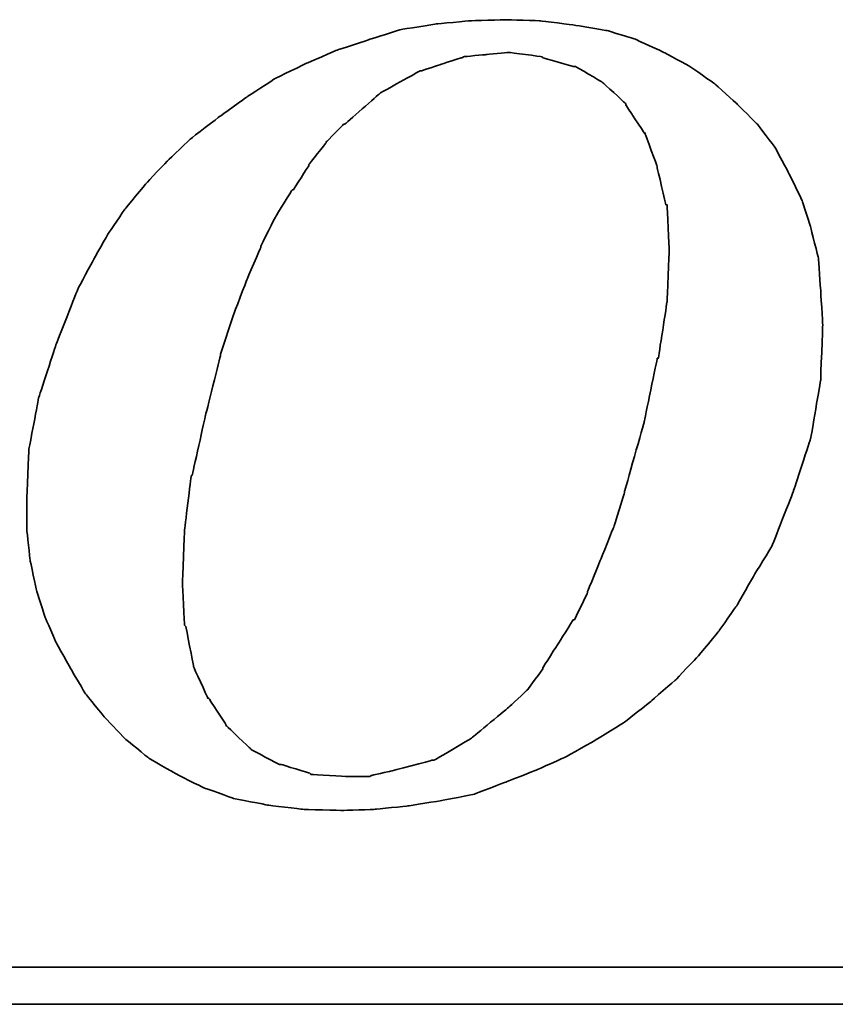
# Model space of a CAD drawing. Header units: millimetres. Extents: x 465 to 857, y 102 to 250.
# Tile 42 of 53: x 785 to 790, y 145 to 151. Entities that reach past the tile are written whole.
import ezdxf

# ---------------------------------------------------------------- set-up
doc = ezdxf.new("R2010")
doc.units = ezdxf.units.MM
doc.layers.add('DIM', color=4, linetype='CONTINUOUS')
doc.layers.add('layer 1', color=7, linetype='CONTINUOUS')

# ---------------------------------------------------------------- blocks, each defined once
blk = doc.blocks.new('TBI MOTION logo(完整正式版)')
at = {"layer": 'layer 1', "color": 22, "lineweight": 35}
for points, knots in [([(35.79625, -6.98375), (35.79625, -6.98375), (36.23125, -7.43875), (36.23125, -7.43875), (36.23125, -7.43875), (36.23125, -7.43875), (36.75625, -7.87125), (36.75625, -7.87125), (36.75625, -7.87125), (36.75625, -7.87125), (37.33125, -8.20375), (37.33125, -8.20375), (37.33125, -8.20375), (37.33125, -8.20375), (37.95625, -8.51875), (37.95625, -8.51875), (37.95625, -8.51875), (37.95625, -8.51875), (38.62625, -8.75875), (38.62625, -8.75875), (38.62625, -8.75875), (38.62625, -8.75875), (39.37125, -8.90375), (39.37125, -8.90375), (39.37125, -8.90375), (39.37125, -8.90375), (40.14125, -8.99875), (40.14125, -8.99875), (40.14125, -8.99875), (40.14125, -8.99875), (41.02625, -9.02375), (41.02625, -9.02375), (41.02625, -9.02375), (41.02625, -9.02375), (41.74625, -8.99875), (41.74625, -8.99875), (41.74625, -8.99875), (41.74625, -8.99875), (42.46625, -8.92375), (42.46625, -8.92375), (42.46625, -8.92375), (42.46625, -8.92375), (43.21125, -8.80625), (43.21125, -8.80625), (43.21125, -8.80625), (43.21125, -8.80625), (43.93125, -8.66375), (43.93125, -8.66375), (43.93125, -8.66375), (43.93125, -8.66375), (44.62625, -8.39875), (44.62625, -8.39875), (44.62625, -8.39875), (44.62625, -8.39875), (45.29625, -8.13375), (45.29625, -8.13375), (45.29625, -8.13375), (45.29625, -8.13375), (45.94625, -7.84375), (45.94625, -7.84375), (45.94625, -7.84375), (45.94625, -7.84375), (46.61625, -7.46375), (46.61625, -7.46375), (46.61625, -7.46375), (46.61625, -7.46375), (47.24125, -7.07875), (47.24125, -7.07875), (47.24125, -7.07875), (47.24125, -7.07875), (47.81625, -6.62375), (47.81625, -6.62375), (47.81625, -6.62375), (47.81625, -6.62375), (48.36875, -6.14375), (48.36875, -6.14375), (48.36875, -6.14375), (48.36875, -6.14375), (48.84625, -5.64125), (48.84625, -5.64125), (48.84625, -5.64125), (48.84625, -5.64125), (49.32625, -5.06375), (49.32625, -5.06375), (49.32625, -5.06375), (49.32625, -5.06375), (49.71125, -4.51374), (49.71125, -4.51374), (49.71125, -4.51374), (49.71125, -4.51374), (50.09625, -3.83874), (50.09625, -3.83874), (50.09625, -3.83874), (50.09625, -3.83874), (50.48125, -3.21374), (50.48125, -3.21374), (50.48125, -3.21374), (50.48125, -3.21374), (50.96125, -1.99125), (50.96125, -1.99125), (50.96125, -1.99125), (50.96125, -1.99125), (51.34375, -0.81875), (51.34375, -0.81875), (51.34375, -0.81875), (51.34375, -0.81875), (51.56125, 0.45624), (51.56125, 0.45624), (51.56125, 0.45624), (51.56125, 0.45624), (51.60625, 1.67624), (51.60625, 1.67624), (51.60625, 1.67624), (51.60625, 1.67624), (51.56125, 2.44625), (51.56125, 2.44625), (51.56125, 2.44625), (51.56125, 2.44625), (51.51125, 3.14125), (51.51125, 3.14125), (51.51125, 3.14125), (51.51125, 3.14125), (51.34375, 3.81125), (51.34375, 3.81125), (51.34375, 3.81125), (51.34375, 3.81125), (51.15125, 4.41125), (51.15125, 4.41125), (51.15125, 4.41125), (51.15125, 4.41125), (50.86125, 5.01125), (50.86125, 5.01125), (50.86125, 5.01125), (50.86125, 5.01125), (50.55125, 5.58875), (50.55125, 5.58875), (50.55125, 5.58875), (50.55125, 5.58875), (50.16625, 6.09125), (50.16625, 6.09125), (50.16625, 6.09125), (50.16625, 6.09125), (49.71125, 6.54875), (49.71125, 6.54875), (49.71125, 6.54875), (49.71125, 6.54875), (49.23125, 6.98125), (49.23125, 6.98125), (49.23125, 6.98125), (49.23125, 6.98125), (48.67875, 7.36625), (48.67875, 7.36625), (48.67875, 7.36625), (48.67875, 7.36625), (48.10375, 7.67625), (48.10375, 7.67625), (48.10375, 7.67625), (48.10375, 7.67625), (47.48125, 7.96375), (47.48125, 7.96375), (47.48125, 7.96375), (47.48125, 7.96375), (46.85625, 8.15625), (46.85625, 8.15625), (46.85625, 8.15625), (46.85625, 8.15625), (46.13625, 8.27624), (46.13625, 8.27624), (46.13625, 8.27624), (46.13625, 8.27624), (45.39125, 8.37125), (45.39125, 8.37125), (45.39125, 8.37125), (45.39125, 8.37125), (44.62625, 8.39624), (44.62625, 8.39624), (44.62625, 8.39624), (44.62625, 8.39624), (43.83625, 8.37125), (43.83625, 8.37125), (43.83625, 8.37125), (43.83625, 8.37125), (43.09125, 8.30125), (43.09125, 8.30125), (43.09125, 8.30125), (43.09125, 8.30125), (42.32125, 8.18125), (42.32125, 8.18125), (42.32125, 8.18125), (42.32125, 8.18125), (41.62875, 7.96375), (41.62875, 7.96375), (41.62875, 7.96375), (41.62875, 7.96375), (40.90625, 7.72625), (40.90625, 7.72625), (40.90625, 7.72625), (40.90625, 7.72625), (40.23624, 7.43625), (40.23624, 7.43625), (40.23624, 7.43625), (40.23624, 7.43625), (39.54124, 7.10125), (39.54124, 7.10125), (39.54124, 7.10125), (39.54124, 7.10125), (38.91625, 6.69125), (38.91625, 6.69125), (38.91625, 6.69125), (38.91625, 6.69125), (38.31625, 6.26125), (38.31625, 6.26125), (38.31625, 6.26125), (38.31625, 6.26125), (37.69125, 5.78125), (37.69125, 5.78125), (37.69125, 5.78125), (37.69125, 5.78125), (37.18625, 5.30125), (37.18625, 5.30125), (37.18625, 5.30125), (37.18625, 5.30125), (36.70625, 4.79624), (36.70625, 4.79624), (36.70625, 4.79624), (36.70625, 4.79624), (36.23125, 4.22125), (36.23125, 4.22125), (36.23125, 4.22125), (36.23125, 4.22125), (35.87124, 3.69375), (35.87124, 3.69375), (35.87124, 3.69375), (35.87124, 3.69375), (35.53125, 3.09125), (35.53125, 3.09125), (35.53125, 3.09125), (35.53125, 3.09125), (35.19875, 2.47125), (35.19875, 2.47125), (35.19875, 2.47125), (35.19875, 2.47125), (34.71625, 1.24625), (34.71625, 1.24625), (34.71625, 1.24625), (34.71625, 1.24625), (34.33125, 0.06874), (34.33125, 0.06874), (34.33125, 0.06874), (34.33125, 0.06874), (34.11625, -1.07875), (34.11625, -1.07875), (34.11625, -1.07875), (34.11625, -1.07875), (34.07125, -2.15875), (34.07125, -2.15875), (34.07125, -2.15875), (34.07125, -2.15875), (34.07125, -2.85375), (34.07125, -2.85375), (34.07125, -2.85375), (34.07125, -2.85375), (34.14125, -3.50375), (34.14125, -3.50375), (34.14125, -3.50375), (34.14125, -3.50375), (34.28625, -4.17375), (34.28625, -4.17375), (34.28625, -4.17375), (34.28625, -4.17375), (34.47625, -4.77624), (34.47625, -4.77624), (34.47625, -4.77624), (34.47625, -4.77624), (34.71625, -5.32625), (34.71625, -5.32625), (34.71625, -5.32625), (34.71625, -5.32625), (35.05375, -5.92875), (35.05375, -5.92875), (35.05375, -5.92875), (35.05375, -5.92875), (35.36375, -6.45375), (35.36375, -6.45375), (35.36375, -6.45375), (35.36375, -6.45375), (35.79625, -6.98375), (35.79625, -6.98375)], [0, 0, 0, 0, 0.01388889, 0.01388889, 0.01388889, 0.0138889, 0.02777778, 0.02777778, 0.02777778, 0.02777779, 0.04166667, 0.04166667, 0.04166667, 0.04166668, 0.05555556, 0.05555556, 0.05555556, 0.05555557, 0.06944444, 0.06944444, 0.06944444, 0.06944445, 0.08333333, 0.08333333, 0.08333333, 0.08333334, 0.09722222, 0.09722222, 0.09722222, 0.09722223, 0.11111111, 0.11111111, 0.11111111, 0.11111112, 0.125, 0.125, 0.125, 0.12500001, 0.13888889, 0.13888889, 0.13888889, 0.1388889, 0.15277778, 0.15277778, 0.15277778, 0.15277779, 0.16666667, 0.16666667, 0.16666667, 0.16666668, 0.18055556, 0.18055556, 0.18055556, 0.18055557, 0.19444444, 0.19444444, 0.19444444, 0.19444445, 0.20833333, 0.20833333, 0.20833333, 0.20833334, 0.22222222, 0.22222222, 0.22222222, 0.22222223, 0.23611111, 0.23611111, 0.23611111, 0.23611112, 0.25, 0.25, 0.25, 0.25000001, 0.26388889, 0.26388889, 0.26388889, 0.2638889, 0.27777778, 0.27777778, 0.27777778, 0.27777779, 0.29166667, 0.29166667, 0.29166667, 0.29166668, 0.30555556, 0.30555556, 0.30555556, 0.30555557, 0.31944444, 0.31944444, 0.31944444, 0.31944445, 0.33333333, 0.33333333, 0.33333333, 0.33333334, 0.34722222, 0.34722222, 0.34722222, 0.34722223, 0.36111111, 0.36111111, 0.36111111, 0.36111112, 0.375, 0.375, 0.375, 0.37500001, 0.38888889, 0.38888889, 0.38888889, 0.3888889, 0.40277778, 0.40277778, 0.40277778, 0.40277779, 0.41666667, 0.41666667, 0.41666667, 0.41666668, 0.43055556, 0.43055556, 0.43055556, 0.43055557, 0.44444444, 0.44444444, 0.44444444, 0.44444445, 0.45833333, 0.45833333, 0.45833333, 0.45833334, 0.47222222, 0.47222222, 0.47222222, 0.47222223, 0.48611111, 0.48611111, 0.48611111, 0.48611112, 0.5, 0.5, 0.5, 0.50000001, 0.51388889, 0.51388889, 0.51388889, 0.5138889, 0.52777778, 0.52777778, 0.52777778, 0.52777779, 0.54166667, 0.54166667, 0.54166667, 0.54166668, 0.55555556, 0.55555556, 0.55555556, 0.55555557, 0.56944444, 0.56944444, 0.56944444, 0.56944445, 0.58333333, 0.58333333, 0.58333333, 0.58333334, 0.59722222, 0.59722222, 0.59722222, 0.59722223, 0.61111111, 0.61111111, 0.61111111, 0.61111112, 0.625, 0.625, 0.625, 0.62500001, 0.63888889, 0.63888889, 0.63888889, 0.6388889, 0.65277778, 0.65277778, 0.65277778, 0.65277779, 0.66666667, 0.66666667, 0.66666667, 0.66666668, 0.68055556, 0.68055556, 0.68055556, 0.68055557, 0.69444444, 0.69444444, 0.69444444, 0.69444445, 0.70833333, 0.70833333, 0.70833333, 0.70833334, 0.72222222, 0.72222222, 0.72222222, 0.72222223, 0.73611111, 0.73611111, 0.73611111, 0.73611112, 0.75, 0.75, 0.75, 0.75000001, 0.76388889, 0.76388889, 0.76388889, 0.7638889, 0.77777778, 0.77777778, 0.77777778, 0.77777779, 0.79166667, 0.79166667, 0.79166667, 0.79166668, 0.80555556, 0.80555556, 0.80555556, 0.80555557, 0.81944444, 0.81944444, 0.81944444, 0.81944445, 0.83333333, 0.83333333, 0.83333333, 0.83333334, 0.84722222, 0.84722222, 0.84722222, 0.84722223, 0.86111111, 0.86111111, 0.86111111, 0.86111112, 0.875, 0.875, 0.875, 0.87500001, 0.88888889, 0.88888889, 0.88888889, 0.8888889, 0.90277778, 0.90277778, 0.90277778, 0.90277779, 0.91666667, 0.91666667, 0.91666667, 0.91666668, 0.93055556, 0.93055556, 0.93055556, 0.93055557, 0.94444444, 0.94444444, 0.94444444, 0.94444445, 0.95833333, 0.95833333, 0.95833333, 0.95833334, 0.97222222, 0.97222222, 0.97222222, 0.97222223, 0.98611111, 0.98611111, 0.98611111, 0.98611112, 1, 1, 1, 1]), ([(38.33875, 1.03124), (38.33875, 1.03124), (38.62625, 1.89625), (38.62625, 1.89625), (38.62625, 1.89625), (38.62625, 1.89625), (38.91625, 2.66375), (38.91625, 2.66375), (38.91625, 2.66375), (38.91625, 2.66375), (39.22625, 3.38125), (39.22625, 3.38125), (39.22625, 3.38125), (39.22625, 3.38125), (39.22625, 3.40624), (39.22625, 3.40624), (39.22625, 3.40624), (39.22625, 3.40624), (39.56124, 4.07624), (39.56124, 4.07624), (39.56124, 4.07624), (39.56124, 4.07624), (39.92125, 4.65125), (39.92125, 4.65125), (39.92125, 4.65125), (39.92125, 4.65125), (39.94625, 4.65125), (39.94625, 4.65125), (39.94625, 4.65125), (39.94625, 4.65125), (40.28125, 5.17875), (40.28125, 5.17875), (40.28125, 5.17875), (40.28125, 5.17875), (40.28125, 5.20375), (40.28125, 5.20375), (40.28125, 5.20375), (40.28125, 5.20375), (40.66875, 5.68625), (40.66875, 5.68625), (40.66875, 5.68625), (40.66875, 5.68625), (40.66875, 5.70625), (40.66875, 5.70625), (40.66875, 5.70625), (40.66875, 5.70625), (41.05124, 6.09125), (41.05124, 6.09125), (41.05124, 6.09125), (41.05124, 6.09125), (41.07625, 6.09125), (41.07625, 6.09125), (41.07625, 6.09125), (41.07625, 6.09125), (41.84125, 6.76625), (41.84125, 6.76625), (41.84125, 6.76625), (41.84125, 6.76625), (41.86625, 6.78625), (41.86625, 6.78625), (41.86625, 6.78625), (41.86625, 6.78625), (42.73125, 7.26624), (42.73125, 7.26624), (42.73125, 7.26624), (42.73125, 7.26624), (42.75625, 7.26624), (42.75625, 7.26624), (42.75625, 7.26624), (42.75625, 7.26624), (43.18625, 7.41125), (43.18625, 7.41125), (43.18625, 7.41125), (43.18625, 7.41125), (43.64125, 7.55625), (43.64125, 7.55625), (43.64125, 7.55625), (43.64125, 7.55625), (43.66625, 7.55625), (43.66625, 7.55625), (43.66625, 7.55625), (43.66625, 7.55625), (43.69125, 7.58124), (43.69125, 7.58124), (43.69125, 7.58124), (43.69125, 7.58124), (44.19125, 7.62625), (44.19125, 7.62625), (44.19125, 7.62625), (44.19125, 7.62625), (44.67125, 7.67625), (44.67125, 7.67625), (44.67125, 7.67625), (44.67125, 7.67625), (44.69625, 7.67625), (44.69625, 7.67625), (44.69625, 7.67625), (44.69625, 7.67625), (45.41875, 7.58124), (45.41875, 7.58124), (45.41875, 7.58124), (45.41875, 7.58124), (45.44125, 7.55625), (45.44125, 7.55625), (45.44125, 7.55625), (45.44125, 7.55625), (46.11125, 7.36625), (46.11125, 7.36625), (46.11125, 7.36625), (46.11125, 7.36625), (46.13625, 7.36625), (46.13625, 7.36625), (46.13625, 7.36625), (46.13625, 7.36625), (46.15875, 7.36625), (46.15875, 7.36625), (46.15875, 7.36625), (46.15875, 7.36625), (46.73625, 7.02624), (46.73625, 7.02624), (46.73625, 7.02624), (46.73625, 7.02624), (46.76125, 7.00624), (46.76125, 7.00624), (46.76125, 7.00624), (46.76125, 7.00624), (47.24125, 6.57124), (47.24125, 6.57124), (47.24125, 6.57124), (47.24125, 6.57124), (47.26625, 6.54875), (47.26625, 6.54875), (47.26625, 6.54875), (47.26625, 6.54875), (47.26625, 6.52375), (47.26625, 6.52375), (47.26625, 6.52375), (47.26625, 6.52375), (47.67375, 5.89875), (47.67375, 5.89875), (47.67375, 5.89875), (47.67375, 5.89875), (47.69625, 5.89875), (47.69625, 5.89875), (47.69625, 5.89875), (47.69625, 5.89875), (47.69625, 5.87625), (47.69625, 5.87625), (47.69625, 5.87625), (47.69625, 5.87625), (47.96125, 5.15625), (47.96125, 5.15625), (47.96125, 5.15625), (47.96125, 5.15625), (47.96125, 5.13125), (47.96125, 5.13125), (47.96125, 5.13125), (47.96125, 5.13125), (48.15125, 4.31875), (48.15125, 4.31875), (48.15125, 4.31875), (48.15125, 4.31875), (48.17625, 4.31875), (48.17625, 4.31875), (48.17625, 4.31875), (48.17625, 4.31875), (48.17625, 4.29125), (48.17625, 4.29125), (48.17625, 4.29125), (48.17625, 4.29125), (48.22625, 3.33125), (48.22625, 3.33125), (48.22625, 3.33125), (48.22625, 3.33125), (48.22625, 3.30875), (48.22625, 3.30875), (48.22625, 3.30875), (48.22625, 3.30875), (48.17625, 2.20624), (48.17625, 2.20624), (48.17625, 2.20624), (48.17625, 2.20624), (48.17625, 2.18124), (48.17625, 2.18124), (48.17625, 2.18124), (48.17625, 2.18124), (47.98375, 0.93624), (47.98375, 0.93624), (47.98375, 0.93624), (47.98375, 0.93624), (47.96125, 0.93624), (47.96125, 0.93624), (47.96125, 0.93624), (47.96125, 0.93624), (47.67375, -0.45874), (47.67375, -0.45874), (47.67375, -0.45874), (47.67375, -0.45874), (47.24125, -1.99125), (47.24125, -1.99125), (47.24125, -1.99125), (47.24125, -1.99125), (47.24125, -2.01874), (47.24125, -2.01874), (47.24125, -2.01874), (47.24125, -2.01874), (47.00125, -2.78375), (47.00125, -2.78375), (47.00125, -2.78375), (47.00125, -2.78375), (46.71125, -3.50375), (46.71125, -3.50375), (46.71125, -3.50375), (46.71125, -3.50375), (46.42625, -4.19875), (46.42625, -4.19875), (46.42625, -4.19875), (46.42625, -4.19875), (46.42625, -4.22375), (46.42625, -4.22375), (46.42625, -4.22375), (46.42625, -4.22375), (46.13625, -4.82374), (46.13625, -4.82374), (46.13625, -4.82374), (46.13625, -4.82374), (46.11125, -4.82374), (46.11125, -4.82374), (46.11125, -4.82374), (46.11125, -4.82374), (45.77625, -5.35125), (45.77625, -5.35125), (45.77625, -5.35125), (45.77625, -5.35125), (45.44125, -5.87875), (45.44125, -5.87875), (45.44125, -5.87875), (45.44125, -5.87875), (45.44125, -5.90375), (45.44125, -5.90375), (45.44125, -5.90375), (45.44125, -5.90375), (45.10625, -6.35875), (45.10625, -6.35875), (45.10625, -6.35875), (45.10625, -6.35875), (45.08125, -6.38375), (45.08125, -6.38375), (45.08125, -6.38375), (45.08125, -6.38375), (44.69625, -6.74375), (44.69625, -6.74375), (44.69625, -6.74375), (44.69625, -6.74375), (43.88375, -7.41625), (43.88375, -7.41625), (43.88375, -7.41625), (43.88375, -7.41625), (43.85625, -7.43875), (43.85625, -7.43875), (43.85625, -7.43875), (43.85625, -7.43875), (43.04125, -7.91875), (43.04125, -7.91875), (43.04125, -7.91875), (43.04125, -7.91875), (43.01625, -7.91875), (43.01625, -7.91875), (43.01625, -7.91875), (43.01625, -7.91875), (42.99625, -7.91875), (42.99625, -7.91875), (42.99625, -7.91875), (42.99625, -7.91875), (42.08125, -8.15875), (42.08125, -8.15875), (42.08125, -8.15875), (42.08125, -8.15875), (41.65125, -8.25625), (41.65125, -8.25625), (41.65125, -8.25625), (41.65125, -8.25625), (41.62875, -8.27875), (41.62875, -8.27875), (41.62875, -8.27875), (41.62875, -8.27875), (41.60125, -8.27875), (41.60125, -8.27875), (41.60125, -8.27875), (41.60125, -8.27875), (41.12125, -8.27875), (41.12125, -8.27875), (41.12125, -8.27875), (41.12125, -8.27875), (40.35624, -8.23125), (40.35624, -8.23125), (40.35624, -8.23125), (40.35624, -8.23125), (40.33125, -8.23125), (40.33125, -8.23125), (40.33125, -8.23125), (40.33125, -8.23125), (40.30625, -8.20375), (40.30625, -8.20375), (40.30625, -8.20375), (40.30625, -8.20375), (39.68375, -8.01375), (39.68375, -8.01375), (39.68375, -8.01375), (39.68375, -8.01375), (39.66124, -8.01375), (39.66124, -8.01375), (39.66124, -8.01375), (39.66124, -8.01375), (39.63625, -8.01375), (39.63625, -8.01375), (39.63625, -8.01375), (39.63625, -8.01375), (39.01125, -7.67875), (39.01125, -7.67875), (39.01125, -7.67875), (39.01125, -7.67875), (38.98875, -7.65375), (38.98875, -7.65375), (38.98875, -7.65375), (38.98875, -7.65375), (38.48625, -7.17375), (38.48625, -7.17375), (38.48625, -7.17375), (38.48625, -7.17375), (38.45875, -7.14875), (38.45875, -7.14875), (38.45875, -7.14875), (38.45875, -7.14875), (38.45875, -7.12875), (38.45875, -7.12875), (38.45875, -7.12875), (38.45875, -7.12875), (38.07625, -6.54875), (38.07625, -6.54875), (38.07625, -6.54875), (38.07625, -6.54875), (38.05125, -6.54875), (38.05125, -6.54875), (38.05125, -6.54875), (38.05125, -6.54875), (38.05125, -6.52875), (38.05125, -6.52875), (38.05125, -6.52875), (38.05125, -6.52875), (37.74125, -5.85375), (37.74125, -5.85375), (37.74125, -5.85375), (37.74125, -5.85375), (37.74125, -5.82875), (37.74125, -5.82875), (37.74125, -5.82875), (37.74125, -5.82875), (37.57375, -4.96875), (37.57375, -4.96875), (37.57375, -4.96875), (37.57375, -4.96875), (37.54625, -4.94375), (37.54625, -4.94375), (37.54625, -4.94375), (37.54625, -4.94375), (37.50125, -4.03375), (37.50125, -4.03375), (37.50125, -4.03375), (37.50125, -4.03375), (37.50125, -4.00875), (37.50125, -4.00875), (37.50125, -4.00875), (37.50125, -4.00875), (37.54625, -2.85375), (37.54625, -2.85375), (37.54625, -2.85375), (37.54625, -2.85375), (37.69125, -1.65875), (37.69125, -1.65875), (37.69125, -1.65875), (37.69125, -1.65875), (37.71624, -1.63375), (37.71624, -1.63375), (37.71624, -1.63375), (37.71624, -1.63375), (38.00375, -0.33875), (38.00375, -0.33875), (38.00375, -0.33875), (38.00375, -0.33875), (38.33875, 1.00624), (38.33875, 1.00624), (38.33875, 1.00624), (38.33875, 1.00624), (38.33875, 1.03124), (38.33875, 1.03124)], [0, 0, 0, 0, 0.01010101, 0.01010101, 0.01010101, 0.01010102, 0.02020202, 0.02020202, 0.02020202, 0.02020203, 0.03030303, 0.03030303, 0.03030303, 0.03030304, 0.04040404, 0.04040404, 0.04040404, 0.04040405, 0.05050505, 0.05050505, 0.05050505, 0.05050506, 0.06060606, 0.06060606, 0.06060606, 0.06060607, 0.07070707, 0.07070707, 0.07070707, 0.07070708, 0.08080808, 0.08080808, 0.08080808, 0.08080809, 0.09090909, 0.09090909, 0.09090909, 0.0909091, 0.1010101, 0.1010101, 0.1010101, 0.10101011, 0.11111111, 0.11111111, 0.11111111, 0.11111112, 0.12121212, 0.12121212, 0.12121212, 0.12121213, 0.13131313, 0.13131313, 0.13131313, 0.13131314, 0.14141414, 0.14141414, 0.14141414, 0.14141415, 0.15151515, 0.15151515, 0.15151515, 0.15151516, 0.16161616, 0.16161616, 0.16161616, 0.16161617, 0.17171717, 0.17171717, 0.17171717, 0.17171718, 0.18181818, 0.18181818, 0.18181818, 0.18181819, 0.19191919, 0.19191919, 0.19191919, 0.1919192, 0.2020202, 0.2020202, 0.2020202, 0.20202021, 0.21212121, 0.21212121, 0.21212121, 0.21212122, 0.22222222, 0.22222222, 0.22222222, 0.22222223, 0.23232323, 0.23232323, 0.23232323, 0.23232324, 0.24242424, 0.24242424, 0.24242424, 0.24242425, 0.25252525, 0.25252525, 0.25252525, 0.25252526, 0.26262626, 0.26262626, 0.26262626, 0.26262627, 0.27272727, 0.27272727, 0.27272727, 0.27272728, 0.28282828, 0.28282828, 0.28282828, 0.28282829, 0.29292929, 0.29292929, 0.29292929, 0.2929293, 0.3030303, 0.3030303, 0.3030303, 0.30303031, 0.31313131, 0.31313131, 0.31313131, 0.31313132, 0.32323232, 0.32323232, 0.32323232, 0.32323233, 0.33333333, 0.33333333, 0.33333333, 0.33333334, 0.34343434, 0.34343434, 0.34343434, 0.34343435, 0.35353535, 0.35353535, 0.35353535, 0.35353536, 0.36363636, 0.36363636, 0.36363636, 0.36363637, 0.37373737, 0.37373737, 0.37373737, 0.37373738, 0.38383838, 0.38383838, 0.38383838, 0.38383839, 0.39393939, 0.39393939, 0.39393939, 0.3939394, 0.4040404, 0.4040404, 0.4040404, 0.40404041, 0.41414141, 0.41414141, 0.41414141, 0.41414142, 0.42424242, 0.42424242, 0.42424242, 0.42424243, 0.43434343, 0.43434343, 0.43434343, 0.43434344, 0.44444444, 0.44444444, 0.44444444, 0.44444445, 0.45454545, 0.45454545, 0.45454545, 0.45454546, 0.46464646, 0.46464646, 0.46464646, 0.46464647, 0.47474747, 0.47474747, 0.47474747, 0.47474748, 0.48484848, 0.48484848, 0.48484848, 0.48484849, 0.49494949, 0.49494949, 0.49494949, 0.4949495, 0.50505051, 0.50505051, 0.50505051, 0.50505052, 0.51515152, 0.51515152, 0.51515152, 0.51515153, 0.52525253, 0.52525253, 0.52525253, 0.52525254, 0.53535354, 0.53535354, 0.53535354, 0.53535355, 0.54545455, 0.54545455, 0.54545455, 0.54545456, 0.55555556, 0.55555556, 0.55555556, 0.55555557, 0.56565657, 0.56565657, 0.56565657, 0.56565658, 0.57575758, 0.57575758, 0.57575758, 0.57575759, 0.58585859, 0.58585859, 0.58585859, 0.5858586, 0.5959596, 0.5959596, 0.5959596, 0.59595961, 0.60606061, 0.60606061, 0.60606061, 0.60606062, 0.61616162, 0.61616162, 0.61616162, 0.61616163, 0.62626263, 0.62626263, 0.62626263, 0.62626264, 0.63636364, 0.63636364, 0.63636364, 0.63636365, 0.64646465, 0.64646465, 0.64646465, 0.64646466, 0.65656566, 0.65656566, 0.65656566, 0.65656567, 0.66666667, 0.66666667, 0.66666667, 0.66666668, 0.67676768, 0.67676768, 0.67676768, 0.67676769, 0.68686869, 0.68686869, 0.68686869, 0.6868687, 0.6969697, 0.6969697, 0.6969697, 0.69696971, 0.70707071, 0.70707071, 0.70707071, 0.70707072, 0.71717172, 0.71717172, 0.71717172, 0.71717173, 0.72727273, 0.72727273, 0.72727273, 0.72727274, 0.73737374, 0.73737374, 0.73737374, 0.73737375, 0.74747475, 0.74747475, 0.74747475, 0.74747476, 0.75757576, 0.75757576, 0.75757576, 0.75757577, 0.76767677, 0.76767677, 0.76767677, 0.76767678, 0.77777778, 0.77777778, 0.77777778, 0.77777779, 0.78787879, 0.78787879, 0.78787879, 0.7878788, 0.7979798, 0.7979798, 0.7979798, 0.79797981, 0.80808081, 0.80808081, 0.80808081, 0.80808082, 0.81818182, 0.81818182, 0.81818182, 0.81818183, 0.82828283, 0.82828283, 0.82828283, 0.82828284, 0.83838384, 0.83838384, 0.83838384, 0.83838385, 0.84848485, 0.84848485, 0.84848485, 0.84848486, 0.85858586, 0.85858586, 0.85858586, 0.85858587, 0.86868687, 0.86868687, 0.86868687, 0.86868688, 0.87878788, 0.87878788, 0.87878788, 0.87878789, 0.88888889, 0.88888889, 0.88888889, 0.8888889, 0.8989899, 0.8989899, 0.8989899, 0.89898991, 0.90909091, 0.90909091, 0.90909091, 0.90909092, 0.91919192, 0.91919192, 0.91919192, 0.91919193, 0.92929293, 0.92929293, 0.92929293, 0.92929294, 0.93939394, 0.93939394, 0.93939394, 0.93939395, 0.94949495, 0.94949495, 0.94949495, 0.94949496, 0.95959596, 0.95959596, 0.95959596, 0.95959597, 0.96969697, 0.96969697, 0.96969697, 0.96969698, 0.97979798, 0.97979798, 0.97979798, 0.97979799, 0.98989899, 0.98989899, 0.98989899, 0.989899, 1, 1, 1, 1]), ([(75.90875, -9.47875), (75.90875, -9.47875), (75.90875, -12.28625), (75.90875, -12.28625), (75.90875, -12.28625), (75.90875, -12.28625), (75.90875, -12.47875), (75.90875, -12.47875), (75.90875, -12.47875), (75.90875, -12.47875), (75.71625, -12.47875), (75.71625, -12.47875), (75.71625, -12.47875), (75.71625, -12.47875), (-88.32875, -12.47875), (-88.32875, -12.47875), (-88.32875, -12.47875), (-88.32875, -12.47875), (-88.32875, -13.29375), (-88.32875, -13.29375), (-88.32875, -13.29375), (-88.32875, -13.29375), (82.89125, -13.29375), (82.89125, -13.29375), (82.89125, -13.29375), (82.89125, -13.29375), (75.90875, -9.47875), (75.90875, -9.47875)], [0, 0, 0, 0, 0.14285714, 0.14285714, 0.14285714, 0.14285715, 0.28571429, 0.28571429, 0.28571429, 0.2857143, 0.42857143, 0.42857143, 0.42857143, 0.42857144, 0.57142857, 0.57142857, 0.57142857, 0.57142858, 0.71428571, 0.71428571, 0.71428571, 0.71428572, 0.85714286, 0.85714286, 0.85714286, 0.85714287, 1, 1, 1, 1])]:
    blk.add_open_spline(points, degree=3, knots=knots, dxfattribs=at)

msp = doc.modelspace()

# ---------------------------------------------------------------- block references
at = {"layer": 'DIM', "color": 7, "xscale": 0.2778823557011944, "yscale": 0.2778823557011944, "zscale": 0.2778823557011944}
msp.add_blockref('TBI MOTION logo(完整正式版)', (775.4198, 148.5845), dxfattribs=at)

doc.saveas('drawing.dxf')
